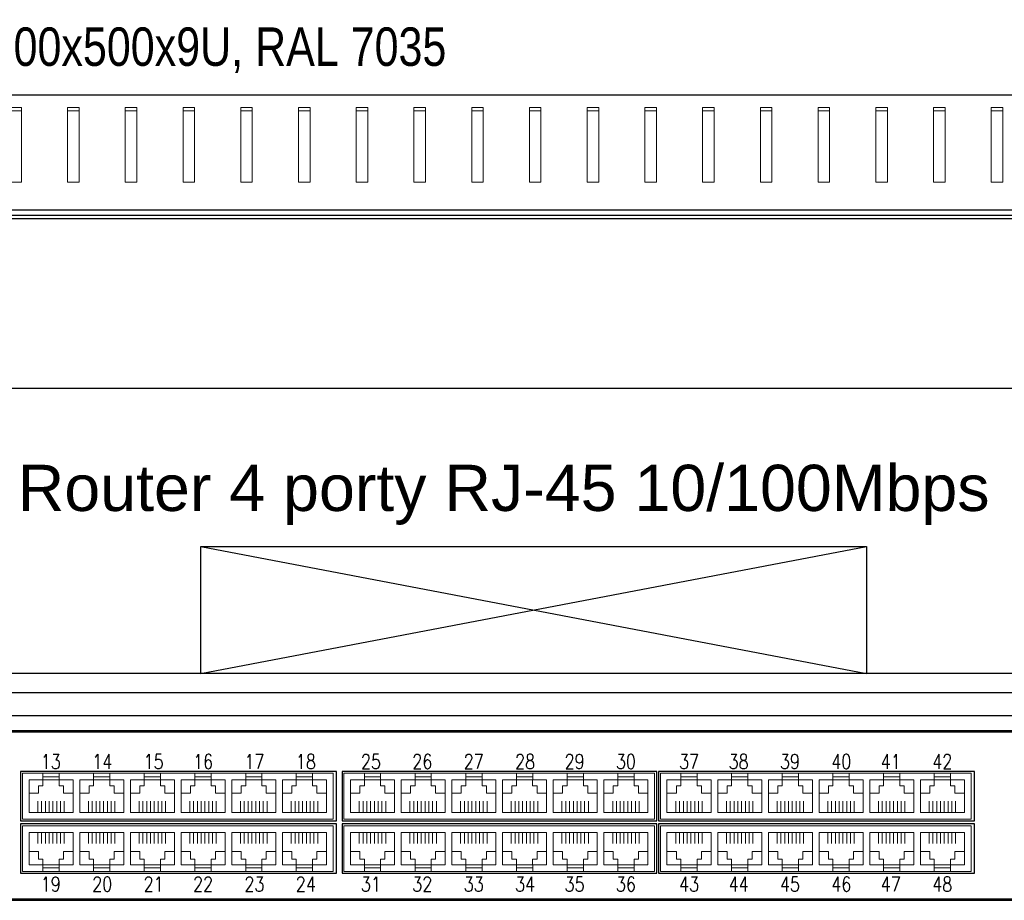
# Model space of a CAD drawing. Header units: millimetres. Extents: x 6880 to 8290, y 1205 to 1883.
# Tile 5 of 7: x 7046 to 7302, y 1654 to 1883. Entities that reach past the tile are written whole.
import ezdxf
from ezdxf.enums import TextEntityAlignment as Align

# ---------------------------------------------------------------- set-up
doc = ezdxf.new("R2010")
doc.units = ezdxf.units.MM
for name, color, linetype, lineweight in [('2DE_OBJ_BKT-pp', 7, 'Continuous', 25), ('2DE_TXT', 7, 'Continuous', 9), ('CP_DETAL', 7, 'Continuous', 9), ('CP_WIPEOUT', 7, 'Continuous', 15)]:
    doc.layers.add(name, color=color, linetype=linetype, lineweight=lineweight)
doc.styles.add('CP_ATTR', font='arial.ttf')
doc.styles.add('xES cctv$0$ROMANS', font='ROMANS.SHX', dxfattribs={"width": 0.75})

# ---------------------------------------------------------------- blocks, each defined once
blk = doc.blocks.new('2d_bkt_switchward_192_fcruk22')
blk.add_lwpolyline([(-6.9, -37.95), (-6.9, -37.95), (-6.9, -37.95), (-6.9, -37.95), (471.7, -37.95), (471.7, -37.95), (471.7, -37.95, 0.41425), (473.7, -35.95), (473.7, -35.95), (473.7, 4.05, 0.414021), (471.7, 6.05), (471.7, 6.05), (-6.9, 6.05, 0.457803), (-8.9, 4.05), (-8.9, 4.05), (-8.9, -36.05, 0.414214), (-6.9, -37.95), (-6.9, -37.95)], format="xyb")
at = {"layer": 'CP_WIPEOUT'}
for p, q in [((471.7, 6.05), (-6.9, 6.05)), ((-6.9, -37.95), (471.7, -37.95))]:
    blk.add_line(p, q, dxfattribs=at)
at = {"linetype": 'ByBlock', "style": 'CP_ATTR', "flags": 1}
for tag in ['ARTICLE', 'PRODUCT-TYPE', 'PRODUCER', 'CHARACTER', 'OTHER']:
    blk.add_attdef(tag, text='', height=0.00005, dxfattribs=at).set_placement((0, 0), align=Align.MIDDLE_LEFT)
at = {"layer": '2DE_TXT', "lineweight": 0, "style": 'CP_ATTR', "width": 0.8}
for tag, p in [('NAME', (553.7, -8.55)), ('ORDER-NO', (553.7, -26.15))]:
    blk.add_attdef(tag, text='', height=12, dxfattribs=at).set_placement(p, align=Align.MIDDLE_LEFT)
blk = doc.blocks.new('2d_bkt_switchward_76_xa5uc2')
blk.add_lwpolyline([(0, 433.97), (0, 462.75, -0.291372), (2.25, 463.97), (597.75, 463.97, -0.254125), (600, 462.75), (600, 433.97), (0, 433.97)], format="xyb")
blk.add_lwpolyline([(75, 432.72), (525, 432.72)])
at = {"layer": 'CP_DETAL'}
for points in [[(163.5, 459.76), (163.5, 460.65), (166.5, 460.65), (166.5, 459.76), (163.5, 459.76), (163.5, 441.27), (166.5, 441.27), (166.5, 459.76)], [(178.5, 459.76), (178.5, 460.65), (181.5, 460.65), (181.5, 459.76), (178.5, 459.76), (178.5, 441.27), (181.5, 441.27), (181.5, 459.76)], [(193.5, 459.76), (193.5, 460.65), (196.5, 460.65), (196.5, 459.76), (193.5, 459.76), (193.5, 441.27), (196.5, 441.27), (196.5, 459.76)], [(208.5, 459.76), (208.5, 460.65), (211.5, 460.65), (211.5, 459.76), (208.5, 459.76), (208.5, 441.27), (211.5, 441.27), (211.5, 459.76)], [(223.5, 459.76), (223.5, 460.65), (226.5, 460.65), (226.5, 459.76), (223.5, 459.76), (223.5, 441.27), (226.5, 441.27), (226.5, 459.76)], [(238.5, 459.76), (238.5, 460.65), (241.5, 460.65), (241.5, 459.76), (238.5, 459.76), (238.5, 441.27), (241.5, 441.27), (241.5, 459.76)], [(253.5, 459.76), (253.5, 460.65), (256.5, 460.65), (256.5, 459.76), (253.5, 459.76), (253.5, 441.27), (256.5, 441.27), (256.5, 459.76)], [(268.5, 459.76), (268.5, 460.65), (271.5, 460.65), (271.5, 459.76), (268.5, 459.76), (268.5, 441.27), (271.5, 441.27), (271.5, 459.76)], [(283.5, 459.76), (283.5, 460.65), (286.5, 460.65), (286.5, 459.76), (283.5, 459.76), (283.5, 441.27), (286.5, 441.27), (286.5, 459.76)], [(298.5, 459.76), (298.5, 460.65), (301.5, 460.65), (301.5, 459.76), (298.5, 459.76), (298.5, 441.27), (301.5, 441.27), (301.5, 459.76)], [(313.5, 459.76), (313.5, 460.65), (316.5, 460.65), (316.5, 459.76), (313.5, 459.76), (313.5, 441.27), (316.5, 441.27), (316.5, 459.76)], [(328.5, 459.76), (328.5, 460.65), (331.5, 460.65), (331.5, 459.76), (328.5, 459.76), (328.5, 441.27), (331.5, 441.27), (331.5, 459.76)], [(343.5, 459.76), (343.5, 460.65), (346.5, 460.65), (346.5, 459.76), (343.5, 459.76), (343.5, 441.27), (346.5, 441.27), (346.5, 459.76)], [(358.5, 459.76), (358.5, 460.65), (361.5, 460.65), (361.5, 459.76), (358.5, 459.76), (358.5, 441.27), (361.5, 441.27), (361.5, 459.76)], [(373.5, 459.76), (373.5, 460.65), (376.5, 460.65), (376.5, 459.76), (373.5, 459.76), (373.5, 441.27), (376.5, 441.27), (376.5, 459.76)], [(388.5, 459.76), (388.5, 460.65), (391.5, 460.65), (391.5, 459.76), (388.5, 459.76), (388.5, 441.27), (391.5, 441.27), (391.5, 459.76)], [(403.5, 459.76), (403.5, 460.65), (406.5, 460.65), (406.5, 459.76), (403.5, 459.76), (403.5, 441.27), (406.5, 441.27), (406.5, 459.76)], [(418.5, 459.76), (418.5, 460.65), (421.5, 460.65), (421.5, 459.76), (418.5, 459.76), (418.5, 441.27), (421.5, 441.27), (421.5, 459.76)]]:
    blk.add_lwpolyline(points, dxfattribs=at)
at = {"linetype": 'ByBlock', "style": 'CP_ATTR', "flags": 9}
for tag in ['NAME', 'NUMBER', 'GROUP', 'ARTICLE', 'PRODUCT-TYPE', 'ORDER-NO', 'PRODUCER', 'VOLTAGE', 'POWER', 'CHARACTER', 'OTHER', 'DIMS', 'MATERIAL', 'IP', 'WEIGHT']:
    blk.add_attdef(tag, text='', height=0.00005, dxfattribs=at).set_placement((67.27, 38.56), align=Align.MIDDLE_LEFT)
at = {"layer": '2DE_TXT', "lineweight": 0, "style": 'CP_ATTR', "width": 0.8}
for tag, p in [('NAME', (1.74, 494.07)), ('ORDER-NO', (1.74, 476.47))]:
    blk.add_attdef(tag, text='', height=10, dxfattribs=at).set_placement(p, align=Align.MIDDLE_LEFT)
blk = doc.blocks.new('2d_n_bkt_202_z5oojmp')
at = {"layer": '2DE_TXT', "lineweight": 0, "style": 'CP_ATTR', "width": 0.8}
for tag, p in [('NAME', (553.7, -8.55)), ('ORDER-NO', (553.7, -26.15))]:
    blk.add_attdef(tag, text='', height=12, dxfattribs=at).set_placement(p, align=Align.MIDDLE_LEFT)
blk.add_wipeout([(-6.9, 6.05), (471.7, 6.05), (473.7, 4.05), (473.7, -35.95), (471.7, -37.95), (-6.9, -37.95), (-8.9, -36.05), (-8.9, 4.05)]).dxf.layer = 'CP_WIPEOUT'
blk.add_lwpolyline([(-6.9, -37.95), (-6.9, -37.95), (-6.9, -37.95), (-6.9, -37.95), (471.7, -37.95), (471.7, -37.95), (471.7, -37.95, 0.41425), (473.7, -35.95), (473.7, -35.95), (473.7, 4.05, 0.414021), (471.7, 6.05), (471.7, 6.05), (-6.9, 6.05, 0.457803), (-8.9, 4.05), (-8.9, 4.05), (-8.9, -36.05, 0.414214), (-6.9, -37.95), (-6.9, -37.95)], format="xyb")
at = {"lineweight": 0}
blk.add_lwpolyline([(9.9, 6.05), (454.9, 6.05), (454.9, -37.95), (9.9, -37.95)], close=True, dxfattribs=at)
blk.add_lwpolyline([(12.4, 5.8), (452.4, 5.8), (452.4, -37.7), (12.4, -37.7), (12.4, 5.8)])
for points in [[(180.91, -4.48), (98.81, -4.48), (98.81, -17.3), (180.91, -17.3)], [(264.07, -4.48), (182.32, -4.48), (182.32, -17.3), (264.07, -17.3)], [(346.66, -4.48), (264.56, -4.48), (264.56, -17.3), (346.66, -17.3)], [(180.91, -18.11), (98.81, -18.11), (98.81, -30.94), (180.91, -30.94)], [(264.07, -18.11), (182.32, -18.11), (182.32, -30.94), (264.07, -30.94)], [(346.66, -18.11), (264.56, -18.11), (264.56, -30.94), (346.66, -30.94)]]:
    blk.add_lwpolyline(points, close=True)
at = {"layer": 'CP_DETAL'}
for p, q in [((103.28, -15.12), (103.28, -12.21)), ((104.26, -15.12), (104.26, -12.21)), ((105.25, -12.21), (105.25, -15.12)), ((106.23, -15.12), (106.23, -12.21)), ((107.21, -12.21), (107.21, -15.12)), ((108.2, -15.12), (108.2, -12.21)), ((109.17, -12.21), (109.17, -15.12)), ((110.15, -12.21), (110.15, -15.12)), ((116.45, -15.12), (116.45, -12.21)), ((117.43, -15.12), (117.43, -12.21)), ((118.42, -12.21), (118.42, -15.12)), ((119.4, -15.12), (119.4, -12.21)), ((120.37, -12.21), (120.37, -15.12)), ((121.36, -15.12), (121.36, -12.21)), ((122.34, -12.21), (122.34, -15.12)), ((123.32, -12.21), (123.32, -15.12)), ((129.62, -15.12), (129.62, -12.21)), ((130.6, -15.12), (130.6, -12.21)), ((131.58, -12.21), (131.58, -15.12)), ((132.56, -15.12), (132.56, -12.21)), ((133.54, -12.21), (133.54, -15.12)), ((134.53, -15.12), (134.53, -12.21)), ((135.51, -12.21), (135.51, -15.12)), ((136.49, -12.21), (136.49, -15.12)), ((142.78, -15.12), (142.78, -12.21)), ((143.76, -15.12), (143.76, -12.21)), ((144.75, -12.21), (144.75, -15.12)), ((145.73, -15.12), (145.73, -12.21)), ((146.71, -12.21), (146.71, -15.12)), ((147.7, -15.12), (147.7, -12.21)), ((148.67, -12.21), (148.67, -15.12)), ((149.65, -12.21), (149.65, -15.12)), ((155.95, -15.12), (155.95, -12.21)), ((156.93, -15.12), (156.93, -12.21)), ((157.92, -12.21), (157.92, -15.12)), ((158.9, -15.12), (158.9, -12.21)), ((159.88, -12.21), (159.88, -15.12)), ((160.86, -15.12), (160.86, -12.21)), ((161.84, -12.21), (161.84, -15.12)), ((162.82, -12.21), (162.82, -15.12)), ((169.12, -15.12), (169.12, -12.21)), ((170.1, -15.12), (170.1, -12.21)), ((171.09, -12.21), (171.09, -15.12)), ((172.06, -15.12), (172.06, -12.21)), ((173.04, -12.21), (173.04, -15.12)), ((174.03, -15.12), (174.03, -12.21)), ((175.01, -12.21), (175.01, -15.12)), ((175.99, -12.21), (175.99, -15.12)), ((186.79, -15.12), (186.79, -12.21)), ((187.77, -15.12), (187.77, -12.21)), ((188.76, -12.21), (188.76, -15.12)), ((189.74, -15.12), (189.74, -12.21)), ((190.72, -12.21), (190.72, -15.12)), ((191.7, -15.12), (191.7, -12.21)), ((192.68, -12.21), (192.68, -15.12)), ((193.66, -12.21), (193.66, -15.12)), ((199.96, -15.12), (199.96, -12.21)), ((200.94, -15.12), (200.94, -12.21)), ((201.93, -12.21), (201.93, -15.12)), ((202.91, -15.12), (202.91, -12.21)), ((203.88, -12.21), (203.88, -15.12)), ((204.87, -15.12), (204.87, -12.21)), ((205.85, -12.21), (205.85, -15.12)), ((206.83, -12.21), (206.83, -15.12)), ((213.13, -15.12), (213.13, -12.21)), ((214.11, -15.12), (214.11, -12.21)), ((215.09, -12.21), (215.09, -15.12)), ((216.07, -15.12), (216.07, -12.21)), ((217.05, -12.21), (217.05, -15.12)), ((218.04, -15.12), (218.04, -12.21)), ((219.02, -12.21), (219.02, -15.12)), ((220, -12.21), (220, -15.12)), ((226.29, -15.12), (226.29, -12.21)), ((227.27, -15.12), (227.27, -12.21)), ((228.26, -12.21), (228.26, -15.12)), ((229.24, -15.12), (229.24, -12.21)), ((230.22, -12.21), (230.22, -15.12)), ((231.21, -15.12), (231.21, -12.21)), ((232.18, -12.21), (232.18, -15.12)), ((233.16, -12.21), (233.16, -15.12)), ((239.46, -15.12), (239.46, -12.21)), ((240.44, -15.12), (240.44, -12.21)), ((241.43, -12.21), (241.43, -15.12)), ((242.41, -15.12), (242.41, -12.21)), ((243.38, -12.21), (243.38, -15.12)), ((244.37, -15.12), (244.37, -12.21)), ((245.35, -12.21), (245.35, -15.12)), ((246.33, -12.21), (246.33, -15.12)), ((252.63, -15.12), (252.63, -12.21)), ((253.61, -15.12), (253.61, -12.21)), ((254.59, -12.21), (254.59, -15.12)), ((255.57, -15.12), (255.57, -12.21)), ((256.55, -12.21), (256.55, -15.12)), ((257.54, -15.12), (257.54, -12.21)), ((258.52, -12.21), (258.52, -15.12)), ((259.5, -12.21), (259.5, -15.12)), ((269.03, -15.12), (269.03, -12.21)), ((270.01, -15.12), (270.01, -12.21)), ((271, -12.21), (271, -15.12)), ((271.98, -15.12), (271.98, -12.21)), ((272.96, -12.21), (272.96, -15.12)), ((273.94, -15.12), (273.94, -12.21)), ((274.92, -12.21), (274.92, -15.12)), ((275.9, -12.21), (275.9, -15.12)), ((282.2, -15.12), (282.2, -12.21)), ((283.18, -15.12), (283.18, -12.21)), ((284.17, -12.21), (284.17, -15.12)), ((285.14, -15.12), (285.14, -12.21)), ((286.12, -12.21), (286.12, -15.12)), ((287.11, -15.12), (287.11, -12.21)), ((288.09, -12.21), (288.09, -15.12)), ((289.07, -12.21), (289.07, -15.12)), ((295.37, -15.12), (295.37, -12.21)), ((296.34, -15.12), (296.34, -12.21)), ((297.33, -12.21), (297.33, -15.12)), ((298.31, -15.12), (298.31, -12.21)), ((299.29, -12.21), (299.29, -15.12)), ((300.28, -15.12), (300.28, -12.21)), ((301.26, -12.21), (301.26, -15.12)), ((302.23, -12.21), (302.23, -15.12)), ((308.53, -15.12), (308.53, -12.21)), ((309.51, -15.12), (309.51, -12.21)), ((310.5, -12.21), (310.5, -15.12)), ((311.48, -15.12), (311.48, -12.21)), ((312.46, -12.21), (312.46, -15.12)), ((313.44, -15.12), (313.44, -12.21)), ((314.42, -12.21), (314.42, -15.12)), ((315.4, -12.21), (315.4, -15.12)), ((321.7, -15.12), (321.7, -12.21)), ((322.68, -15.12), (322.68, -12.21)), ((323.67, -12.21), (323.67, -15.12)), ((324.65, -15.12), (324.65, -12.21)), ((325.62, -12.21), (325.62, -15.12)), ((326.61, -15.12), (326.61, -12.21)), ((327.59, -12.21), (327.59, -15.12)), ((328.57, -12.21), (328.57, -15.12)), ((334.87, -15.12), (334.87, -12.21)), ((335.85, -15.12), (335.85, -12.21)), ((336.83, -12.21), (336.83, -15.12)), ((337.81, -15.12), (337.81, -12.21)), ((338.79, -12.21), (338.79, -15.12)), ((339.78, -15.12), (339.78, -12.21)), ((340.76, -12.21), (340.76, -15.12)), ((341.74, -12.21), (341.74, -15.12)), ((103.28, -20.3), (103.28, -23.2)), ((104.26, -20.3), (104.26, -23.2)), ((105.25, -23.2), (105.25, -20.3)), ((106.23, -20.3), (106.23, -23.2)), ((107.21, -23.2), (107.21, -20.3)), ((108.2, -20.3), (108.2, -23.2)), ((109.17, -23.2), (109.17, -20.3)), ((110.15, -23.2), (110.15, -20.3)), ((116.45, -20.3), (116.45, -23.2)), ((117.43, -20.3), (117.43, -23.2)), ((118.42, -23.2), (118.42, -20.3)), ((119.4, -20.3), (119.4, -23.2)), ((120.37, -23.2), (120.37, -20.3)), ((121.36, -20.3), (121.36, -23.2)), ((122.34, -23.2), (122.34, -20.3)), ((123.32, -23.2), (123.32, -20.3)), ((129.62, -20.3), (129.62, -23.2)), ((130.6, -20.3), (130.6, -23.2)), ((131.58, -23.2), (131.58, -20.3)), ((132.56, -20.3), (132.56, -23.2)), ((133.54, -23.2), (133.54, -20.3)), ((134.53, -20.3), (134.53, -23.2)), ((135.51, -23.2), (135.51, -20.3)), ((136.49, -23.2), (136.49, -20.3)), ((142.78, -20.3), (142.78, -23.2)), ((143.76, -20.3), (143.76, -23.2)), ((144.75, -23.2), (144.75, -20.3)), ((145.73, -20.3), (145.73, -23.2)), ((146.71, -23.2), (146.71, -20.3)), ((147.7, -20.3), (147.7, -23.2)), ((148.67, -23.2), (148.67, -20.3)), ((149.65, -23.2), (149.65, -20.3)), ((155.95, -20.3), (155.95, -23.2)), ((156.93, -20.3), (156.93, -23.2)), ((157.92, -23.2), (157.92, -20.3)), ((158.9, -20.3), (158.9, -23.2)), ((159.88, -23.2), (159.88, -20.3)), ((160.86, -20.3), (160.86, -23.2)), ((161.84, -23.2), (161.84, -20.3)), ((162.82, -23.2), (162.82, -20.3)), ((169.12, -20.3), (169.12, -23.2)), ((170.1, -20.3), (170.1, -23.2)), ((171.09, -23.2), (171.09, -20.3)), ((172.06, -20.3), (172.06, -23.2)), ((173.04, -23.2), (173.04, -20.3)), ((174.03, -20.3), (174.03, -23.2)), ((175.01, -23.2), (175.01, -20.3)), ((175.99, -23.2), (175.99, -20.3)), ((186.79, -20.3), (186.79, -23.2)), ((187.77, -20.3), (187.77, -23.2)), ((188.76, -23.2), (188.76, -20.3)), ((189.74, -20.3), (189.74, -23.2)), ((190.72, -23.2), (190.72, -20.3)), ((191.7, -20.3), (191.7, -23.2)), ((192.68, -23.2), (192.68, -20.3)), ((193.66, -23.2), (193.66, -20.3)), ((199.96, -20.3), (199.96, -23.2)), ((200.94, -20.3), (200.94, -23.2)), ((201.93, -23.2), (201.93, -20.3)), ((202.91, -20.3), (202.91, -23.2)), ((203.88, -23.2), (203.88, -20.3)), ((204.87, -20.3), (204.87, -23.2)), ((205.85, -23.2), (205.85, -20.3)), ((206.83, -23.2), (206.83, -20.3)), ((213.13, -20.3), (213.13, -23.2)), ((214.11, -20.3), (214.11, -23.2)), ((215.09, -23.2), (215.09, -20.3)), ((216.07, -20.3), (216.07, -23.2)), ((217.05, -23.2), (217.05, -20.3)), ((218.04, -20.3), (218.04, -23.2)), ((219.02, -23.2), (219.02, -20.3)), ((220, -23.2), (220, -20.3)), ((226.29, -20.3), (226.29, -23.2)), ((227.27, -20.3), (227.27, -23.2)), ((228.26, -23.2), (228.26, -20.3)), ((229.24, -20.3), (229.24, -23.2)), ((230.22, -23.2), (230.22, -20.3)), ((231.21, -20.3), (231.21, -23.2)), ((232.18, -23.2), (232.18, -20.3)), ((233.16, -23.2), (233.16, -20.3)), ((239.46, -20.3), (239.46, -23.2)), ((240.44, -20.3), (240.44, -23.2)), ((241.43, -23.2), (241.43, -20.3)), ((242.41, -20.3), (242.41, -23.2)), ((243.38, -23.2), (243.38, -20.3)), ((244.37, -20.3), (244.37, -23.2)), ((245.35, -23.2), (245.35, -20.3)), ((246.33, -23.2), (246.33, -20.3)), ((252.63, -20.3), (252.63, -23.2)), ((253.61, -20.3), (253.61, -23.2)), ((254.59, -23.2), (254.59, -20.3)), ((255.57, -20.3), (255.57, -23.2)), ((256.55, -23.2), (256.55, -20.3)), ((257.54, -20.3), (257.54, -23.2)), ((258.52, -23.2), (258.52, -20.3)), ((259.5, -23.2), (259.5, -20.3)), ((269.03, -20.3), (269.03, -23.2)), ((270.01, -20.3), (270.01, -23.2)), ((271, -23.2), (271, -20.3)), ((271.98, -20.3), (271.98, -23.2)), ((272.96, -23.2), (272.96, -20.3)), ((273.94, -20.3), (273.94, -23.2)), ((274.92, -23.2), (274.92, -20.3)), ((275.9, -23.2), (275.9, -20.3)), ((282.2, -20.3), (282.2, -23.2)), ((283.18, -20.3), (283.18, -23.2)), ((284.17, -23.2), (284.17, -20.3)), ((285.14, -20.3), (285.14, -23.2)), ((286.12, -23.2), (286.12, -20.3)), ((287.11, -20.3), (287.11, -23.2)), ((288.09, -23.2), (288.09, -20.3)), ((289.07, -23.2), (289.07, -20.3)), ((295.37, -20.3), (295.37, -23.2)), ((296.34, -20.3), (296.34, -23.2)), ((297.33, -23.2), (297.33, -20.3)), ((298.31, -20.3), (298.31, -23.2)), ((299.29, -23.2), (299.29, -20.3)), ((300.28, -20.3), (300.28, -23.2)), ((301.26, -23.2), (301.26, -20.3)), ((302.23, -23.2), (302.23, -20.3)), ((308.53, -20.3), (308.53, -23.2)), ((309.51, -20.3), (309.51, -23.2)), ((310.5, -23.2), (310.5, -20.3)), ((311.48, -20.3), (311.48, -23.2)), ((312.46, -23.2), (312.46, -20.3)), ((313.44, -20.3), (313.44, -23.2)), ((314.42, -23.2), (314.42, -20.3)), ((315.4, -23.2), (315.4, -20.3)), ((321.7, -20.3), (321.7, -23.2)), ((322.68, -20.3), (322.68, -23.2)), ((323.67, -23.2), (323.67, -20.3)), ((324.65, -20.3), (324.65, -23.2)), ((325.62, -23.2), (325.62, -20.3)), ((326.61, -20.3), (326.61, -23.2)), ((327.59, -23.2), (327.59, -20.3)), ((328.57, -23.2), (328.57, -20.3)), ((334.87, -20.3), (334.87, -23.2)), ((335.85, -20.3), (335.85, -23.2)), ((336.83, -23.2), (336.83, -20.3)), ((337.81, -20.3), (337.81, -23.2)), ((338.79, -23.2), (338.79, -20.3)), ((339.78, -20.3), (339.78, -23.2)), ((340.76, -23.2), (340.76, -20.3)), ((341.74, -23.2), (341.74, -20.3))]:
    blk.add_line(p, q, dxfattribs=at)
at = {"layer": 'CP_DETAL', "flags": 128}
for points in [[(180, -16.83), (99.28, -16.83), (99.28, -4.95), (180, -4.95)], [(104.61, -4.95), (108.84, -4.95), (108.84, -5.9), (104.61, -5.9)], [(117.78, -4.95), (122, -4.95), (122, -5.9), (117.78, -5.9)], [(130.94, -4.95), (135.17, -4.95), (135.17, -5.9), (130.94, -5.9)], [(144.11, -4.95), (148.34, -4.95), (148.34, -5.9), (144.11, -5.9)], [(157.28, -4.95), (161.5, -4.95), (161.5, -5.9), (157.28, -5.9)], [(170.44, -4.95), (174.67, -4.95), (174.67, -5.9), (170.44, -5.9)], [(263.51, -16.83), (182.79, -16.83), (182.79, -4.95), (263.51, -4.95)], [(188.12, -4.95), (192.35, -4.95), (192.35, -5.9), (188.12, -5.9)], [(201.29, -4.95), (205.51, -4.95), (205.51, -5.9), (201.29, -5.9)], [(214.45, -4.95), (218.68, -4.95), (218.68, -5.9), (214.45, -5.9)], [(227.62, -4.95), (231.85, -4.95), (231.85, -5.9), (227.62, -5.9)], [(240.79, -4.95), (245.01, -4.95), (245.01, -5.9), (240.79, -5.9)], [(253.95, -4.95), (258.18, -4.95), (258.18, -5.9), (253.95, -5.9)], [(345.74, -16.83), (265.03, -16.83), (265.03, -4.95), (345.74, -4.95)], [(270.36, -4.95), (274.59, -4.95), (274.59, -5.9), (270.36, -5.9)], [(283.52, -4.95), (287.75, -4.95), (287.75, -5.9), (283.52, -5.9)], [(296.69, -4.95), (300.92, -4.95), (300.92, -5.9), (296.69, -5.9)], [(309.86, -4.95), (314.09, -4.95), (314.09, -5.9), (309.86, -5.9)], [(323.03, -4.95), (327.25, -4.95), (327.25, -5.9), (323.03, -5.9)], [(336.19, -4.95), (340.42, -4.95), (340.42, -5.9), (336.19, -5.9)], [(180, -30.46), (99.28, -30.46), (99.28, -18.59), (180, -18.59)], [(263.51, -30.46), (182.79, -30.46), (182.79, -18.59), (263.51, -18.59)], [(345.74, -30.46), (265.03, -30.46), (265.03, -18.59), (345.74, -18.59)], [(104.61, -30.46), (108.84, -30.46), (108.84, -29.51), (104.61, -29.51)], [(117.78, -30.46), (122, -30.46), (122, -29.51), (117.78, -29.51)], [(130.94, -30.46), (135.17, -30.46), (135.17, -29.51), (130.94, -29.51)], [(144.11, -30.46), (148.34, -30.46), (148.34, -29.51), (144.11, -29.51)], [(157.28, -30.46), (161.5, -30.46), (161.5, -29.51), (157.28, -29.51)], [(170.44, -30.46), (174.67, -30.46), (174.67, -29.51), (170.44, -29.51)], [(188.12, -30.46), (192.35, -30.46), (192.35, -29.51), (188.12, -29.51)], [(201.29, -30.46), (205.51, -30.46), (205.51, -29.51), (201.29, -29.51)], [(214.45, -30.46), (218.68, -30.46), (218.68, -29.51), (214.45, -29.51)], [(227.62, -30.46), (231.85, -30.46), (231.85, -29.51), (227.62, -29.51)], [(240.79, -30.46), (245.01, -30.46), (245.01, -29.51), (240.79, -29.51)], [(253.95, -30.46), (258.18, -30.46), (258.18, -29.51), (253.95, -29.51)], [(270.36, -30.46), (274.59, -30.46), (274.59, -29.51), (270.36, -29.51)], [(283.52, -30.46), (287.75, -30.46), (287.75, -29.51), (283.52, -29.51)], [(296.69, -30.46), (300.92, -30.46), (300.92, -29.51), (296.69, -29.51)], [(309.86, -30.46), (314.09, -30.46), (314.09, -29.51), (309.86, -29.51)], [(323.03, -30.46), (327.25, -30.46), (327.25, -29.51), (323.03, -29.51)], [(336.19, -30.46), (340.42, -30.46), (340.42, -29.51), (336.19, -29.51)]]:
    blk.add_lwpolyline(points, close=True, dxfattribs=at)
for points in [[(114.16, -16.83), (114.16, -16.83), (99.28, -16.83), (99.28, -4.95), (114.16, -4.95), (114.16, -4.95)], [(197.67, -16.83), (197.67, -16.83), (182.79, -16.83), (182.79, -4.95), (197.67, -4.95), (197.67, -4.95)], [(279.91, -16.83), (279.91, -16.83), (265.03, -16.83), (265.03, -4.95), (279.91, -4.95), (279.91, -4.95)], [(112.45, -15.12), (112.45, -6.66)], [(114.16, -6.66), (114.16, -15.12)], [(195.96, -15.12), (195.96, -6.66)], [(197.67, -6.66), (197.67, -15.12)], [(278.2, -15.12), (278.2, -6.66)], [(279.91, -6.66), (279.91, -15.12)], [(114.16, -18.59), (114.16, -18.59), (99.28, -18.59), (99.28, -30.46), (114.16, -30.46), (114.16, -30.46)], [(112.45, -20.3), (112.45, -28.75)], [(114.16, -28.75), (114.16, -20.3)], [(197.67, -18.59), (197.67, -18.59), (182.79, -18.59), (182.79, -30.46), (197.67, -30.46), (197.67, -30.46)], [(195.96, -20.3), (195.96, -28.75)], [(197.67, -28.75), (197.67, -20.3)], [(279.91, -18.59), (279.91, -18.59), (265.03, -18.59), (265.03, -30.46), (279.91, -30.46), (279.91, -30.46)], [(278.2, -20.3), (278.2, -28.75)], [(279.91, -28.75), (279.91, -20.3)]]:
    blk.add_lwpolyline(points, dxfattribs=at)
at = {"layer": 'CP_DETAL'}
for points in [[(104.61, -4.95), (104.61, -6.66), (100.99, -6.66), (100.99, -15.12), (112.45, -15.12), (112.45, -6.66), (108.84, -6.66), (108.84, -4.95)], [(117.78, -4.95), (117.78, -6.66), (114.16, -6.66), (114.16, -15.12), (125.62, -15.12), (125.62, -6.66), (122, -6.66), (122, -4.95)], [(130.94, -4.95), (130.94, -6.66), (127.33, -6.66), (127.33, -15.12), (138.79, -15.12), (138.79, -6.66), (135.17, -6.66), (135.17, -4.95)], [(144.11, -4.95), (144.11, -6.66), (140.5, -6.66), (140.5, -15.12), (151.95, -15.12), (151.95, -6.66), (148.34, -6.66), (148.34, -4.95)], [(157.28, -4.95), (157.28, -6.66), (153.66, -6.66), (153.66, -15.12), (165.12, -15.12), (165.12, -6.66), (161.5, -6.66), (161.5, -4.95)], [(170.44, -4.95), (170.44, -6.66), (166.83, -6.66), (166.83, -15.12), (178.29, -15.12), (178.29, -6.66), (174.67, -6.66), (174.67, -4.95)], [(188.12, -4.95), (188.12, -6.66), (184.5, -6.66), (184.5, -15.12), (195.96, -15.12), (195.96, -6.66), (192.35, -6.66), (192.35, -4.95)], [(201.29, -4.95), (201.29, -6.66), (197.67, -6.66), (197.67, -15.12), (209.13, -15.12), (209.13, -6.66), (205.51, -6.66), (205.51, -4.95)], [(214.45, -4.95), (214.45, -6.66), (210.84, -6.66), (210.84, -15.12), (222.29, -15.12), (222.29, -6.66), (218.68, -6.66), (218.68, -4.95)], [(227.62, -4.95), (227.62, -6.66), (224, -6.66), (224, -15.12), (235.46, -15.12), (235.46, -6.66), (231.85, -6.66), (231.85, -4.95)], [(240.79, -4.95), (240.79, -6.66), (237.17, -6.66), (237.17, -15.12), (248.63, -15.12), (248.63, -6.66), (245.01, -6.66), (245.01, -4.95)], [(253.95, -4.95), (253.95, -6.66), (250.34, -6.66), (250.34, -15.12), (261.8, -15.12), (261.8, -6.66), (258.18, -6.66), (258.18, -4.95)], [(270.36, -4.95), (270.36, -6.66), (266.74, -6.66), (266.74, -15.12), (278.2, -15.12), (278.2, -6.66), (274.59, -6.66), (274.59, -4.95)], [(283.52, -4.95), (283.52, -6.66), (279.91, -6.66), (279.91, -15.12), (291.37, -15.12), (291.37, -6.66), (287.75, -6.66), (287.75, -4.95)], [(296.69, -4.95), (296.69, -6.66), (293.08, -6.66), (293.08, -15.12), (304.53, -15.12), (304.53, -6.66), (300.92, -6.66), (300.92, -4.95)], [(309.86, -4.95), (309.86, -6.66), (306.24, -6.66), (306.24, -15.12), (317.7, -15.12), (317.7, -6.66), (314.09, -6.66), (314.09, -4.95)], [(323.03, -4.95), (323.03, -6.66), (319.41, -6.66), (319.41, -15.12), (330.87, -15.12), (330.87, -6.66), (327.25, -6.66), (327.25, -4.95)], [(336.19, -4.95), (336.19, -6.66), (332.58, -6.66), (332.58, -15.12), (344.03, -15.12), (344.03, -6.66), (340.42, -6.66), (340.42, -4.95)], [(100.99, -10.1), (103.43, -10.1), (103.43, -8.18), (104.61, -8.18), (104.61, -6.66), (108.83, -6.66), (108.83, -8.18), (109.96, -8.18), (109.96, -10.1), (112.45, -10.1)], [(114.16, -10.1), (116.59, -10.1), (116.59, -8.18), (117.78, -8.18), (117.78, -6.66), (122, -6.66), (122, -8.18), (123.13, -8.18), (123.13, -10.1), (125.62, -10.1)], [(127.33, -10.1), (129.76, -10.1), (129.76, -8.18), (130.94, -8.18), (130.94, -6.66), (135.17, -6.66), (135.17, -8.18), (136.3, -8.18), (136.3, -10.1), (138.79, -10.1)], [(140.5, -10.1), (142.93, -10.1), (142.93, -8.18), (144.11, -8.18), (144.11, -6.66), (148.33, -6.66), (148.33, -8.18), (149.46, -8.18), (149.46, -10.1), (151.95, -10.1)], [(153.66, -10.1), (156.09, -10.1), (156.09, -8.18), (157.28, -8.18), (157.28, -6.66), (161.5, -6.66), (161.5, -8.18), (162.63, -8.18), (162.63, -10.1), (165.12, -10.1)], [(166.83, -10.1), (169.26, -10.1), (169.26, -8.18), (170.44, -8.18), (170.44, -6.66), (174.67, -6.66), (174.67, -8.18), (175.8, -8.18), (175.8, -10.1), (178.29, -10.1)], [(184.5, -10.1), (186.94, -10.1), (186.94, -8.18), (188.12, -8.18), (188.12, -6.66), (192.34, -6.66), (192.34, -8.18), (193.47, -8.18), (193.47, -10.1), (195.96, -10.1)], [(197.67, -10.1), (200.1, -10.1), (200.1, -8.18), (201.29, -8.18), (201.29, -6.66), (205.51, -6.66), (205.51, -8.18), (206.64, -8.18), (206.64, -10.1), (209.13, -10.1)], [(210.84, -10.1), (213.27, -10.1), (213.27, -8.18), (214.45, -8.18), (214.45, -6.66), (218.68, -6.66), (218.68, -8.18), (219.81, -8.18), (219.81, -10.1), (222.29, -10.1)], [(224, -10.1), (226.44, -10.1), (226.44, -8.18), (227.62, -8.18), (227.62, -6.66), (231.84, -6.66), (231.84, -8.18), (232.97, -8.18), (232.97, -10.1), (235.46, -10.1)], [(237.17, -10.1), (239.6, -10.1), (239.6, -8.18), (240.79, -8.18), (240.79, -6.66), (245.01, -6.66), (245.01, -8.18), (246.14, -8.18), (246.14, -10.1), (248.63, -10.1)], [(250.34, -10.1), (252.77, -10.1), (252.77, -8.18), (253.95, -8.18), (253.95, -6.66), (258.18, -6.66), (258.18, -8.18), (259.31, -8.18), (259.31, -10.1), (261.8, -10.1)], [(266.74, -10.1), (269.17, -10.1), (269.17, -8.18), (270.36, -8.18), (270.36, -6.66), (274.58, -6.66), (274.58, -8.18), (275.71, -8.18), (275.71, -10.1), (278.2, -10.1)], [(279.91, -10.1), (282.34, -10.1), (282.34, -8.18), (283.52, -8.18), (283.52, -6.66), (287.75, -6.66), (287.75, -8.18), (288.88, -8.18), (288.88, -10.1), (291.37, -10.1)], [(293.08, -10.1), (295.51, -10.1), (295.51, -8.18), (296.69, -8.18), (296.69, -6.66), (300.91, -6.66), (300.91, -8.18), (302.04, -8.18), (302.04, -10.1), (304.53, -10.1)], [(306.24, -10.1), (308.68, -10.1), (308.68, -8.18), (309.86, -8.18), (309.86, -6.66), (314.08, -6.66), (314.08, -8.18), (315.21, -8.18), (315.21, -10.1), (317.7, -10.1)], [(319.41, -10.1), (321.84, -10.1), (321.84, -8.18), (323.03, -8.18), (323.03, -6.66), (327.25, -6.66), (327.25, -8.18), (328.38, -8.18), (328.38, -10.1), (330.87, -10.1)], [(332.58, -10.1), (335.01, -10.1), (335.01, -8.18), (336.19, -8.18), (336.19, -6.66), (340.42, -6.66), (340.42, -8.18), (341.55, -8.18), (341.55, -10.1), (344.03, -10.1)], [(104.61, -30.46), (104.61, -28.75), (100.99, -28.75), (100.99, -20.3), (112.45, -20.3), (112.45, -28.75), (108.84, -28.75), (108.84, -30.46)], [(117.78, -30.46), (117.78, -28.75), (114.16, -28.75), (114.16, -20.3), (125.62, -20.3), (125.62, -28.75), (122, -28.75), (122, -30.46)], [(130.94, -30.46), (130.94, -28.75), (127.33, -28.75), (127.33, -20.3), (138.79, -20.3), (138.79, -28.75), (135.17, -28.75), (135.17, -30.46)], [(144.11, -30.46), (144.11, -28.75), (140.5, -28.75), (140.5, -20.3), (151.95, -20.3), (151.95, -28.75), (148.34, -28.75), (148.34, -30.46)], [(157.28, -30.46), (157.28, -28.75), (153.66, -28.75), (153.66, -20.3), (165.12, -20.3), (165.12, -28.75), (161.5, -28.75), (161.5, -30.46)], [(170.44, -30.46), (170.44, -28.75), (166.83, -28.75), (166.83, -20.3), (178.29, -20.3), (178.29, -28.75), (174.67, -28.75), (174.67, -30.46)], [(188.12, -30.46), (188.12, -28.75), (184.5, -28.75), (184.5, -20.3), (195.96, -20.3), (195.96, -28.75), (192.35, -28.75), (192.35, -30.46)], [(201.29, -30.46), (201.29, -28.75), (197.67, -28.75), (197.67, -20.3), (209.13, -20.3), (209.13, -28.75), (205.51, -28.75), (205.51, -30.46)], [(214.45, -30.46), (214.45, -28.75), (210.84, -28.75), (210.84, -20.3), (222.29, -20.3), (222.29, -28.75), (218.68, -28.75), (218.68, -30.46)], [(227.62, -30.46), (227.62, -28.75), (224, -28.75), (224, -20.3), (235.46, -20.3), (235.46, -28.75), (231.85, -28.75), (231.85, -30.46)], [(240.79, -30.46), (240.79, -28.75), (237.17, -28.75), (237.17, -20.3), (248.63, -20.3), (248.63, -28.75), (245.01, -28.75), (245.01, -30.46)], [(253.95, -30.46), (253.95, -28.75), (250.34, -28.75), (250.34, -20.3), (261.8, -20.3), (261.8, -28.75), (258.18, -28.75), (258.18, -30.46)], [(270.36, -30.46), (270.36, -28.75), (266.74, -28.75), (266.74, -20.3), (278.2, -20.3), (278.2, -28.75), (274.59, -28.75), (274.59, -30.46)], [(283.52, -30.46), (283.52, -28.75), (279.91, -28.75), (279.91, -20.3), (291.37, -20.3), (291.37, -28.75), (287.75, -28.75), (287.75, -30.46)], [(296.69, -30.46), (296.69, -28.75), (293.08, -28.75), (293.08, -20.3), (304.53, -20.3), (304.53, -28.75), (300.92, -28.75), (300.92, -30.46)], [(309.86, -30.46), (309.86, -28.75), (306.24, -28.75), (306.24, -20.3), (317.7, -20.3), (317.7, -28.75), (314.09, -28.75), (314.09, -30.46)], [(323.03, -30.46), (323.03, -28.75), (319.41, -28.75), (319.41, -20.3), (330.87, -20.3), (330.87, -28.75), (327.25, -28.75), (327.25, -30.46)], [(336.19, -30.46), (336.19, -28.75), (332.58, -28.75), (332.58, -20.3), (344.03, -20.3), (344.03, -28.75), (340.42, -28.75), (340.42, -30.46)], [(100.99, -25.31), (103.43, -25.31), (103.43, -27.23), (104.61, -27.23), (104.61, -28.75), (108.83, -28.75), (108.83, -27.23), (109.96, -27.23), (109.96, -25.31), (112.45, -25.31)], [(114.16, -25.31), (116.59, -25.31), (116.59, -27.23), (117.78, -27.23), (117.78, -28.75), (122, -28.75), (122, -27.23), (123.13, -27.23), (123.13, -25.31), (125.62, -25.31)], [(127.33, -25.31), (129.76, -25.31), (129.76, -27.23), (130.94, -27.23), (130.94, -28.75), (135.17, -28.75), (135.17, -27.23), (136.3, -27.23), (136.3, -25.31), (138.79, -25.31)], [(140.5, -25.31), (142.93, -25.31), (142.93, -27.23), (144.11, -27.23), (144.11, -28.75), (148.33, -28.75), (148.33, -27.23), (149.46, -27.23), (149.46, -25.31), (151.95, -25.31)], [(153.66, -25.31), (156.09, -25.31), (156.09, -27.23), (157.28, -27.23), (157.28, -28.75), (161.5, -28.75), (161.5, -27.23), (162.63, -27.23), (162.63, -25.31), (165.12, -25.31)], [(166.83, -25.31), (169.26, -25.31), (169.26, -27.23), (170.44, -27.23), (170.44, -28.75), (174.67, -28.75), (174.67, -27.23), (175.8, -27.23), (175.8, -25.31), (178.29, -25.31)], [(184.5, -25.31), (186.94, -25.31), (186.94, -27.23), (188.12, -27.23), (188.12, -28.75), (192.34, -28.75), (192.34, -27.23), (193.47, -27.23), (193.47, -25.31), (195.96, -25.31)], [(197.67, -25.31), (200.1, -25.31), (200.1, -27.23), (201.29, -27.23), (201.29, -28.75), (205.51, -28.75), (205.51, -27.23), (206.64, -27.23), (206.64, -25.31), (209.13, -25.31)], [(210.84, -25.31), (213.27, -25.31), (213.27, -27.23), (214.45, -27.23), (214.45, -28.75), (218.68, -28.75), (218.68, -27.23), (219.81, -27.23), (219.81, -25.31), (222.29, -25.31)], [(224, -25.31), (226.44, -25.31), (226.44, -27.23), (227.62, -27.23), (227.62, -28.75), (231.84, -28.75), (231.84, -27.23), (232.97, -27.23), (232.97, -25.31), (235.46, -25.31)], [(237.17, -25.31), (239.6, -25.31), (239.6, -27.23), (240.79, -27.23), (240.79, -28.75), (245.01, -28.75), (245.01, -27.23), (246.14, -27.23), (246.14, -25.31), (248.63, -25.31)], [(250.34, -25.31), (252.77, -25.31), (252.77, -27.23), (253.95, -27.23), (253.95, -28.75), (258.18, -28.75), (258.18, -27.23), (259.31, -27.23), (259.31, -25.31), (261.8, -25.31)], [(266.74, -25.31), (269.17, -25.31), (269.17, -27.23), (270.36, -27.23), (270.36, -28.75), (274.58, -28.75), (274.58, -27.23), (275.71, -27.23), (275.71, -25.31), (278.2, -25.31)], [(279.91, -25.31), (282.34, -25.31), (282.34, -27.23), (283.52, -27.23), (283.52, -28.75), (287.75, -28.75), (287.75, -27.23), (288.88, -27.23), (288.88, -25.31), (291.37, -25.31)], [(293.08, -25.31), (295.51, -25.31), (295.51, -27.23), (296.69, -27.23), (296.69, -28.75), (300.91, -28.75), (300.91, -27.23), (302.04, -27.23), (302.04, -25.31), (304.53, -25.31)], [(306.24, -25.31), (308.68, -25.31), (308.68, -27.23), (309.86, -27.23), (309.86, -28.75), (314.08, -28.75), (314.08, -27.23), (315.21, -27.23), (315.21, -25.31), (317.7, -25.31)], [(319.41, -25.31), (321.84, -25.31), (321.84, -27.23), (323.03, -27.23), (323.03, -28.75), (327.25, -28.75), (327.25, -27.23), (328.38, -27.23), (328.38, -25.31), (330.87, -25.31)], [(332.58, -25.31), (335.01, -25.31), (335.01, -27.23), (336.19, -27.23), (336.19, -28.75), (340.42, -28.75), (340.42, -27.23), (341.55, -27.23), (341.55, -25.31), (344.03, -25.31)]]:
    blk.add_lwpolyline(points, dxfattribs=at)
at = {"linetype": 'ByBlock', "style": 'CP_ATTR', "flags": 1}
for tag in ['ARTICLE', 'PRODUCT-TYPE', 'PRODUCER', 'CHARACTER', 'OTHER']:
    blk.add_attdef(tag, text='', height=0.00005, dxfattribs=at).set_placement((0, 0), align=Align.MIDDLE_LEFT)
at = {"layer": '2DE_TXT', "linetype": 'Continuous', "style": 'xES cctv$0$ROMANS', "width": 0.8}
for s, p in [('13', (106.65, -4.95)), ('14', (120, -4.95)), ('15', (133.35, -4.95)), ('16', (146.2, -4.95)), ('17', (159.56, -4.95)), ('18', (172.91, -4.95)), ('25', (189.81, -4.95)), ('26', (203.17, -4.95)), ('27', (216.52, -4.95)), ('28', (229.87, -4.95)), ('29', (242.72, -4.95)), ('30', (256.07, -4.95)), ('37', (272.48, -4.95)), ('38', (285.33, -4.95)), ('39', (298.68, -4.95)), ('40', (312.03, -4.95)), ('41', (324.89, -4.95)), ('42', (338.24, -4.95)), ('19', (106.65, -36.79)), ('20', (120, -36.79)), ('21', (133.35, -36.79)), ('22', (146.2, -36.79)), ('23', (159.56, -36.79)), ('24', (172.91, -36.79)), ('31', (189.81, -36.79)), ('32', (203.17, -36.79)), ('33', (216.52, -36.79)), ('34', (229.87, -36.79)), ('35', (242.72, -36.79)), ('36', (256.07, -36.79)), ('43', (272.48, -36.79)), ('44', (285.33, -36.79)), ('45', (298.68, -36.79)), ('46', (312.03, -36.79)), ('47', (324.89, -36.79)), ('48', (338.24, -36.79))]:
    blk.add_text(s, height=3.8, dxfattribs=at).set_placement(p, align=Align.BOTTOM_CENTER)
blk = doc.blocks.new('2d_bkt_switchgear_141_5tc8woc')
blk.add_lwpolyline([(453.6, -23.45), (10.6, -23.45), (10.6, -28.45), (453.6, -28.45), (451.77, -28.45), (451.77, -29.95), (453.6, -29.95), (451.77, -29.95), (451.77, -34.45), (12.43, -34.45), (12.43, -28.45), (12.43, -29.95), (10.6, -29.95)])
at = {"linetype": 'ByBlock', "style": 'CP_ATTR', "flags": 9}
for tag in ['OTHER', 'CHARACTER', 'PRODUCER', 'PRODUCT-TYPE', 'ARTICLE']:
    blk.add_attdef(tag, text='', height=0.00005, dxfattribs=at).set_placement((-0.49, 0.03), align=Align.MIDDLE_LEFT)
at = {"layer": '2DE_TXT', "lineweight": 0, "style": 'CP_ATTR', "width": 0.8}
for tag, p in [('NAME', (564.12, -6.58)), ('ORDER-NO', (564.12, -24.18))]:
    blk.add_attdef(tag, text='', height=10, dxfattribs=at).set_placement(p, align=Align.MIDDLE_LEFT)

msp = doc.modelspace()

# ---------------------------------------------------------------- linework, layer by layer
msp.add_lwpolyline([(7092.87, 1746.02), (7265.87, 1746.02), (7265.87, 1713.02), (7092.87, 1713.02)], close=True)
for points in [[(7092.87, 1746.02), (7265.87, 1713.02)], [(7092.87, 1713.02), (7265.87, 1746.02)]]:
    msp.add_lwpolyline(points)

# ---------------------------------------------------------------- block references
at = {"layer": '2DE_OBJ_BKT-pp'}
ref = msp.add_blockref('2d_bkt_switchward_76_xa5uc2', (6879.77, 1399.41), dxfattribs=at)
ref.add_attrib('ORDER-NO', 'Szafa wisząca jednoczęściowa 600x500x9U, RAL 7035', dxfattribs={"layer": '2DE_TXT', "lineweight": 0, "height": 10, "style": 'CP_ATTR', "width": 0.8}).set_placement((6881.51, 1875.88), align=Align.MIDDLE_LEFT)
msp.add_blockref('2d_bkt_switchward_192_fcruk22', (6947.27, 1825.06), dxfattribs=at)

# ---------------------------------------------------------------- texts
at = {"layer": '2DE_TXT', "lineweight": 0, "insert": (7045.32, 1767.23), "char_height": 12, "attachment_point": 1, "style": 'CP_ATTR'}
msp.add_mtext_dynamic_manual_height_columns('Router 4 porty RJ-45 10/100Mbps', width=280.6893, gutter_width=12.5, heights=[0], dxfattribs=at)

# ---------------------------------------------------------------- next in the draw order: block references
at = {"layer": '2DE_OBJ_BKT-pp'}
msp.add_blockref('2d_n_bkt_202_z5oojmp', (6947.27, 1692.02), dxfattribs=at)

# ---------------------------------------------------------------- next in the draw order: block references
msp.add_blockref('2d_bkt_switchgear_141_5tc8woc', (6947.27, 1736.47), dxfattribs=at)

doc.saveas('drawing.dxf')
